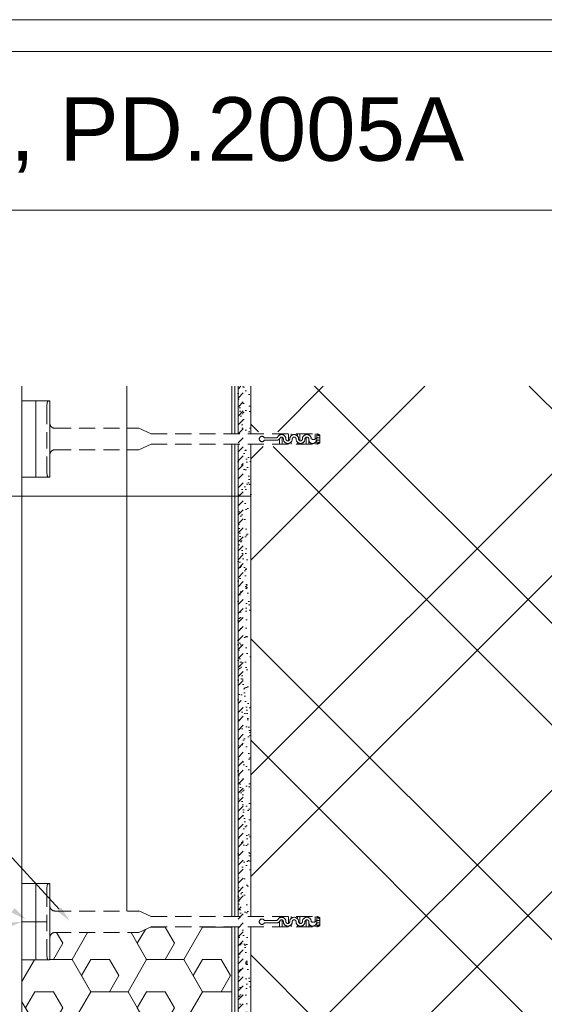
# Model space of a CAD drawing. Header units: millimetres. Extents: x -164296 to 75635, y 29674 to 91116.
# Tile 5 of 20: x -163377 to -162965, y 34867 to 35642. Entities that reach past the tile are written whole.
import ezdxf
from ezdxf.xclip import XClip

# ---------------------------------------------------------------- set-up
doc = ezdxf.new("R2010")
doc.units = ezdxf.units.MM
doc.header["$MEASUREMENT"] = 0
doc.header["$XCLIPFRAME"] = 0
doc.linetypes.add('DASHED', pattern=[19.05, 12.7, -6.35])
for name, color, linetype in [('POHLED ZÁPADNÍ_1__K EXPEDICI', 7, 'Continuous'), ('POHLED ZÁPADNÍ_1__ZÁHLAVÍ', 7, 'Continuous'), ('POHLED ZÁPADNÍ_1_DEK_Kotvení', 7, 'Continuous'), ('POHLED ZÁPADNÍ_1_DEK_KÓTY', 7, 'Continuous'), ('POHLED ZÁPADNÍ_1_DEK_Penetrace', 7, 'Continuous'), ('POHLED ZÁPADNÍ_1_DEK_POPIS', 7, 'Continuous'), ('POHLED ZÁPADNÍ_1_DEK_SLABA', 7, 'Continuous'), ('POHLED ZÁPADNÍ_1_DEK_Spojeni', 7, 'Continuous'), ('POHLED ZÁPADNÍ_1_DEK_ŠRAFY', 7, 'Continuous'), ('POHLED ZÁPADNÍ_1_moje-rastr-pozn', 7, 'Continuous')]:
    doc.layers.add(name, color=color, linetype=linetype)
doc.styles.add('GENEROVANÝ_STYL_1', font='txt')
doc.linetypes.add('IZOLACE', pattern='A,0,[1,Detail č.9 PROVĚTRÁVANÁ PODLAHA1.Shx,S=7.93651e-07,R=0,X=0,Y=0],-0.4001,0', length=0.4001)
doc.linetypes.add('LEPENÍ', pattern='A,0,[2,Detail č.9 PROVĚTRÁVANÁ PODLAHA1.Shx,S=0.060476,R=0,X=0,Y=0],-7.62,0', length=7.62)
pattern_1 = [(45, (-335352.469, 4145.192), (-3.5355339, 3.5355339), [])]
pattern_2 = [(307.5, (-333928.479, 10917.944), (9.63411885, 0.3149668), [0, -7.6, 0, -8.5, 0, -8.125]), (277.5, (-333928.479, 10917.944), (-14.1107303, 8.8488835), [0, -4.1, 0, -6.85, 0, -2.625]), (237.5, (-333928.479, 10924.094), (-0.02829527, 15.5707093), [0, -2.5, 0, -9, 0, -11.75]), (227.5, (-333928.479, 10924.094), (-4.3883778, 15.030633), [0, -1.25, 0, -5.9, 0, -6.75])]

# ---------------------------------------------------------------- blocks, each defined once
blk = doc.blocks.new('Kresba_1_1', base_point=(-167022.02, 33615.4))
at = {"layer": 'POHLED ZÁPADNÍ_1_DEK_KÓTY', "linetype": 'Continuous', "lineweight": 18}
for points in [[(-163381.37, 34943.02), (-163383.8, 34939.64), (-163372.43, 34934.04)], [(-163344.71, 34943.47), (-163347.79, 34940.65), (-163337.81, 34932.84)], [(-163388.16, 34931.43), (-163387.2, 34927.38), (-163375.52, 34932.28)]]:
    blk.add_hatch(color=6, dxfattribs=at).paths.add_polyline_path(points)
at = {"layer": 'POHLED ZÁPADNÍ_1_DEK_Penetrace', "linetype": 'Continuous', "lineweight": 18}
h = blk.add_hatch(dxfattribs=at)
h.set_pattern_fill('ANSI31_0001', color=22, style=0, pattern_type=2)
h.set_pattern_definition(pattern_1)
h.paths.add_polyline_path([(-163205.52, 35293.5), (-163201.52, 35293.5), (-163201.52, 35353.84), (-163205.52, 35353.84)])
h = blk.add_hatch(dxfattribs=at)
h.set_pattern_fill('ANSI31_0001', color=22, style=0, pattern_type=2)
h.set_pattern_definition(pattern_1)
h.paths.add_polyline_path([(-163205.52, 35293.5), (-163205.52, 35117.95), (-163201.52, 35117.95), (-163201.52, 35293.5)])
h = blk.add_hatch(dxfattribs=at)
h.set_pattern_fill('ANSI31_0001', color=22, style=0, pattern_type=2)
h.set_pattern_definition(pattern_1)
h.paths.add_polyline_path([(-163205.52, 35106.51), (-163205.52, 34946.47), (-163205.22, 34946.47), (-163205.22, 34946.9), (-163204.49, 34946.9, -0.265773), (-163204.3, 34946.79), (-163204, 34946.58, 0.265773), (-163203.82, 34946.47), (-163203.09, 34946.47), (-163203.09, 34946.9), (-163202.36, 34946.9, -0.265773), (-163202.18, 34946.79), (-163201.88, 34946.58, 0.265773), (-163201.69, 34946.47), (-163201.52, 34946.47), (-163201.52, 35106.51)])
h = blk.add_hatch(dxfattribs=at)
h.set_pattern_fill('ANSI31_0001', color=22, style=0, pattern_type=2)
h.set_pattern_definition(pattern_1)
h.paths.add_polyline_path([(-163205.52, 34943.92), (-163205.52, 34736.25), (-163201.52, 34736.25), (-163201.52, 34943.92), (-163201.69, 34943.92, 0.265773), (-163201.88, 34943.82), (-163202.18, 34943.6, -0.265773), (-163202.36, 34943.5), (-163203.09, 34943.5), (-163203.09, 34943.92), (-163203.82, 34943.92, 0.265773), (-163204, 34943.82), (-163204.3, 34943.6, -0.265773), (-163204.49, 34943.5), (-163205.22, 34943.5), (-163205.22, 34943.92)])
at = {"layer": 'POHLED ZÁPADNÍ_1_DEK_ŠRAFY', "linetype": 'Continuous', "lineweight": 18}
h = blk.add_hatch(dxfattribs=at)
h.set_pattern_fill('AR_SAND_0001', color=3, style=0, pattern_type=2)
h.set_pattern_definition(pattern_2)
h.paths.add_polyline_path([(-163195.52, 35317.95), (-163195.52, 35353.84), (-163205.52, 35353.84), (-163205.52, 35317.95)])
h = blk.add_hatch(dxfattribs=at)
h.set_pattern_fill('ZDIVO2_0001', color=3, style=0, pattern_type=2)
h.set_pattern_definition([(45, (-333928.48, 10917.94), (-124.4508, 124.4508), []), (45, (-333848.48, 10917.94), (-124.4508, 124.4508), []), (135, (-333928.48, 10917.94), (124.4508, 124.4508), []), (135, (-333848.48, 10917.94), (124.4508, 124.4508), [])])
h.paths.add_polyline_path([(-163195.52, 34726.51), (-163195.52, 34612.28), (-162895.52, 34612.28), (-162895.52, 35353.84), (-163195.52, 35353.84), (-163195.52, 35317.95), (-163118.94, 35317.95, -0.146838), (-163115.37, 35316.52), (-163115.37, 35307.94, -0.146838), (-163118.94, 35306.51), (-163195.49, 35306.51), (-163195.46, 34937.95), (-163118.94, 34937.95, -0.146838), (-163115.37, 34936.52), (-163115.37, 34927.94, -0.146838), (-163118.94, 34926.51), (-163195.46, 34926.51), (-163195.44, 34737.95), (-163118.94, 34737.95, -0.146838), (-163115.37, 34736.52), (-163115.37, 34727.94, -0.146838), (-163118.94, 34726.51)])
h = blk.add_hatch(dxfattribs=at)
h.set_pattern_fill('AR_SAND_0001', color=3, style=0, pattern_type=2)
h.set_pattern_definition(pattern_2)
h.paths.add_polyline_path([(-163195.49, 35306.51), (-163205.52, 35306.51), (-163205.52, 35268.5), (-163195.52, 35268.5)])
h = blk.add_hatch(dxfattribs=at)
h.set_pattern_fill('AR_SAND_0001', color=3, style=0, pattern_type=2)
h.set_pattern_definition(pattern_2)
h.paths.add_polyline_path([(-163195.46, 34937.95), (-163195.48, 35268.5), (-163205.52, 35268.5), (-163205.52, 34937.95)])
h = blk.add_hatch(dxfattribs=at)
h.set_pattern_fill('XPS_0001', color=3, style=0, pattern_type=2)
h.set_pattern_definition([(0, (-343565.237, 25199.786), (0, 25.4), [14.664697, -29.329394]), (120, (-343565.237, 25199.786), (21.9970453, 12.7), [14.664697, -29.329394]), (60, (-343550.572, 25199.786), (-21.9970453, 12.7), [14.664697, -29.329394]), (0, (-343565.237, 25199.786), (43.9940907, 25.4), [29.329394, -58.658788]), (120, (-343565.237, 25199.786), (-43.9940906, 25.4), [29.329394, -58.658788]), (60, (-343565.237, 25199.786), (1e-07, 50.8), [0, -58.6587876, 29.329394, 0, 0, 0])])
h.paths.add_polyline_path([(-163375.52, 34757.9), (-163375.44, 34757.9), (-163375.02, 34761.28, -1), (-163373.02, 34761.28), (-163373.02, 34744.83, 0.417299), (-163369.01, 34740.73), (-163302.91, 34740.73), (-163293.45, 34736.31), (-163210.52, 34736.32), (-163210.52, 34928.32), (-163273.99, 34928.32), (-163283.57, 34923.84), (-163349.56, 34923.84, 0.420423), (-163353.57, 34919.74), (-163353.57, 34902.28), (-163375.52, 34902.28)])
h = blk.add_hatch(dxfattribs=at)
h.set_pattern_fill('AR_SAND_0001', color=3, style=0, pattern_type=2)
h.set_pattern_definition(pattern_2)
h.paths.add_polyline_path([(-163205.52, 34817.19), (-163195.45, 34817.19), (-163195.46, 34926.51), (-163205.52, 34926.51)])
at = {"layer": 'POHLED ZÁPADNÍ_1__K EXPEDICI', "color": 3, "linetype": 'Continuous', "lineweight": 18, "flags": 128}
blk.add_lwpolyline([(-164045.95, 35642.4), (-162560.95, 35642.4), (-162560.95, 33542.4), (-164045.95, 33542.4)], close=True, dxfattribs=at)
at = {"layer": 'POHLED ZÁPADNÍ_1_DEK_Kotvení', "color": 41, "linetype": 'DASHED', "lineweight": 18}
for p, q in [((-163355.57, 35341.28), (-163355.99, 35337.9)), ((-163353.57, 35341.28), (-163353.57, 35283.28)), ((-163356.07, 35336.66), (-163356.07, 35287.91)), ((-163349.56, 35320.73), (-163283.46, 35320.73)), ((-163283.57, 35320.78), (-163273.99, 35316.3)), ((-163274, 35316.31), (-163143.57, 35316.32)), ((-163172.8, 35315.4), (-163172.8, 35316.32)), ((-163170.8, 35315.76), (-163170.8, 35316.32)), ((-163165.8, 35310.92), (-163165.8, 35316.32)), ((-163163.8, 35314.82), (-163163.8, 35316.32)), ((-163158.8, 35314.72), (-163158.8, 35316.32)), ((-163156.8, 35310.89), (-163156.8, 35316.32)), ((-163151.8, 35315.79), (-163151.8, 35316.32)), ((-163149.8, 35315.46), (-163149.8, 35316.32)), ((-163144.8, 35312.24), (-163144.8, 35316.32)), ((-163143.57, 35308.32), (-163143.57, 35316.32)), ((-163141.07, 35309.32), (-163141.07, 35315.32)), ((-163283.57, 35303.84), (-163273.99, 35308.32)), ((-163273.99, 35308.32), (-163143.57, 35308.32)), ((-163175.27, 35313.32), (-163184.8, 35313.32)), ((-163175.43, 35311.32), (-163184.8, 35311.32)), ((-163172.8, 35308.32), (-163172.8, 35312.48)), ((-163170.8, 35308.32), (-163170.8, 35313.72)), ((-163165.84, 35308.47), (-163165.84, 35308.47)), ((-163165.84, 35308.47), (-163165.84, 35308.47)), ((-163165.84, 35308.47), (-163165.84, 35308.47)), ((-163165.84, 35308.47), (-163165.84, 35308.47)), ((-163165.84, 35308.47), (-163165.84, 35308.47)), ((-163165.84, 35308.46), (-163165.8, 35308.46)), ((-163165.84, 35308.43), (-163165.8, 35308.43)), ((-163165.8, 35308.39), (-163165.84, 35308.4)), ((-163165.8, 35308.37), (-163165.84, 35308.37)), ((-163165.84, 35308.37), (-163165.8, 35308.36)), ((-163165.84, 35308.37), (-163165.84, 35308.36)), ((-163165.8, 35308.34), (-163165.84, 35308.35)), ((-163165.84, 35308.34), (-163165.8, 35308.34)), ((-163165.83, 35308.33), (-163165.84, 35308.33)), ((-163165.84, 35308.33), (-163165.84, 35308.32)), ((-163165.84, 35308.32), (-163165.8, 35308.32)), ((-163165.83, 35308.45), (-163165.83, 35308.45)), ((-163165.8, 35308.45), (-163165.82, 35308.45)), ((-163165.82, 35308.45), (-163165.8, 35308.45)), ((-163165.82, 35308.44), (-163165.8, 35308.44)), ((-163165.82, 35308.43), (-163165.82, 35308.42)), ((-163165.81, 35308.41), (-163165.82, 35308.41)), ((-163165.82, 35308.41), (-163165.8, 35308.4)), ((-163165.82, 35308.41), (-163165.82, 35308.4)), ((-163165.82, 35308.39), (-163165.8, 35308.39)), ((-163165.81, 35308.41), (-163165.81, 35308.4)), ((-163165.8, 35308.33), (-163165.81, 35308.33)), ((-163165.8, 35308.32), (-163165.8, 35308.86)), ((-163165.8, 35308.41), (-163165.8, 35308.4)), ((-163165.8, 35308.36), (-163165.8, 35308.37)), ((-163165.8, 35308.32), (-163165.8, 35308.33)), ((-163163.8, 35308.32), (-163163.8, 35309.92)), ((-163158.8, 35308.32), (-163158.8, 35309.82)), ((-163156.8, 35308.32), (-163156.8, 35308.85)), ((-163151.8, 35308.32), (-163151.8, 35313.75)), ((-163149.8, 35308.32), (-163149.8, 35311.09)), ((-163144.8, 35308.32), (-163144.8, 35309.57)), ((-163141.07, 35311.32), (-163143.84, 35311.32)), ((-163141.07, 35313.32), (-163143.67, 35313.32)), ((-163143.57, 35310.64), (-163143.57, 35314.09)), ((-163143.57, 35310.64), (-163143.57, 35314.09)), ((-163349.56, 35303.84), (-163283.57, 35303.84)), ((-163355.57, 35283.28), (-163355.99, 35286.67)), ((-163355.57, 34961.28), (-163355.99, 34957.9)), ((-163353.57, 34961.28), (-163353.57, 34903.28)), ((-163356.07, 34956.66), (-163356.07, 34907.91)), ((-163349.56, 34940.73), (-163283.46, 34940.73)), ((-163283.57, 34940.78), (-163273.99, 34936.3)), ((-163274, 34936.31), (-163143.57, 34936.32)), ((-163172.8, 34935.4), (-163172.8, 34936.32)), ((-163170.8, 34935.76), (-163170.8, 34936.32)), ((-163165.8, 34930.92), (-163165.8, 34936.32)), ((-163163.8, 34934.82), (-163163.8, 34936.32)), ((-163158.8, 34934.72), (-163158.8, 34936.32)), ((-163156.8, 34930.89), (-163156.8, 34936.32)), ((-163151.8, 34935.79), (-163151.8, 34936.32)), ((-163149.8, 34935.46), (-163149.8, 34936.32)), ((-163144.8, 34932.24), (-163144.8, 34936.32)), ((-163143.57, 34928.32), (-163143.57, 34936.32)), ((-163141.07, 34929.32), (-163141.07, 34935.32)), ((-163283.57, 34923.84), (-163273.99, 34928.32)), ((-163273.99, 34928.32), (-163143.57, 34928.32)), ((-163175.27, 34933.32), (-163184.8, 34933.32)), ((-163175.43, 34931.32), (-163184.8, 34931.32)), ((-163172.8, 34928.32), (-163172.8, 34932.48)), ((-163170.8, 34928.32), (-163170.8, 34933.72)), ((-163165.84, 34928.47), (-163165.84, 34928.47)), ((-163165.84, 34928.47), (-163165.84, 34928.47)), ((-163165.84, 34928.47), (-163165.84, 34928.47)), ((-163165.84, 34928.47), (-163165.84, 34928.47)), ((-163165.84, 34928.47), (-163165.84, 34928.47)), ((-163165.84, 34928.46), (-163165.8, 34928.46)), ((-163165.84, 34928.43), (-163165.8, 34928.43)), ((-163165.8, 34928.39), (-163165.84, 34928.4)), ((-163165.8, 34928.37), (-163165.84, 34928.37)), ((-163165.84, 34928.37), (-163165.8, 34928.36)), ((-163165.84, 34928.37), (-163165.84, 34928.36)), ((-163165.8, 34928.34), (-163165.84, 34928.35)), ((-163165.84, 34928.34), (-163165.8, 34928.34)), ((-163165.83, 34928.33), (-163165.84, 34928.33)), ((-163165.84, 34928.33), (-163165.84, 34928.32)), ((-163165.84, 34928.32), (-163165.8, 34928.32)), ((-163165.83, 34928.45), (-163165.83, 34928.45)), ((-163165.8, 34928.45), (-163165.82, 34928.45)), ((-163165.82, 34928.45), (-163165.82, 34928.44)), ((-163165.82, 34928.45), (-163165.8, 34928.45)), ((-163165.82, 34928.44), (-163165.8, 34928.44)), ((-163165.82, 34928.43), (-163165.82, 34928.42)), ((-163165.81, 34928.41), (-163165.82, 34928.41)), ((-163165.82, 34928.41), (-163165.8, 34928.4)), ((-163165.82, 34928.41), (-163165.82, 34928.4)), ((-163165.82, 34928.39), (-163165.8, 34928.39)), ((-163165.81, 34928.41), (-163165.81, 34928.4)), ((-163165.8, 34928.33), (-163165.81, 34928.33)), ((-163165.8, 34928.32), (-163165.8, 34928.86)), ((-163165.8, 34928.45), (-163165.8, 34928.44)), ((-163165.8, 34928.41), (-163165.8, 34928.4)), ((-163165.8, 34928.36), (-163165.8, 34928.37)), ((-163165.8, 34928.32), (-163165.8, 34928.33)), ((-163163.8, 34928.32), (-163163.8, 34929.92)), ((-163158.8, 34928.32), (-163158.8, 34929.82)), ((-163156.8, 34928.32), (-163156.8, 34928.85)), ((-163151.8, 34928.32), (-163151.8, 34933.75)), ((-163149.8, 34928.32), (-163149.8, 34931.09)), ((-163144.8, 34928.32), (-163144.8, 34929.57)), ((-163141.07, 34931.32), (-163143.84, 34931.32)), ((-163141.07, 34933.32), (-163143.67, 34933.32)), ((-163143.57, 34930.64), (-163143.57, 34934.09)), ((-163143.57, 34930.64), (-163143.57, 34934.09)), ((-163349.56, 34923.84), (-163283.57, 34923.84)), ((-163355.57, 34903.28), (-163355.99, 34906.67))]:
    blk.add_line(p, q, dxfattribs=at)
for centre in [(-163165.84, 35308.47), (-163165.84, 34928.47)]:
    blk.add_circle(centre, 0.005, dxfattribs=at)
for centre, radius, start, end in [((-163346.07, 35336.66), 10, 172.87498, 180), ((-163354.57, 35341.28), 1, 0, 180), ((-163349.56, 35324.74), 4.01, 178.77454, 270), ((-163186.67, 35312.32), 2.12, 28.08312, 331.91688), ((-163171.23, 35312.41), 3.38, 357.87335, 153.64098), ((-163161.35, 35312.32), 3.5, 0, 180), ((-163151.35, 35312.32), 3.5, 0, 180), ((-163143.98, 35311.66), 4.68, 51.49106, 84.90506), ((-163143.21, 35312.58), 2.76, 39.0445, 97.35261), ((-163175.19, 35314.35), 3.03, 265.53255, 334.85278), ((-163175.19, 35314.35), 1.03, 265.53255, 334.85278), ((-163171.23, 35312.41), 1.38, 357.89303, 151.85068), ((-163166.35, 35312.32), 3.5, 180, 0), ((-163166.35, 35312.32), 3.5, 180, 0), ((-163166.35, 35312.32), 3.5, 180, 0), ((-163166.35, 35312.32), 1.5, 180, 0), ((-163161.35, 35312.32), 1.5, 0, 180), ((-163156.35, 35312.32), 3.5, 180, 0), ((-163156.35, 35312.32), 1.5, 180, 0), ((-163151.35, 35312.32), 1.5, 0, 180), ((-163146.85, 35311.82), 3.04, 170.58956, 350.49814), ((-163146.26, 35314.91), 3.04, 238.49046, 328.4012), ((-163143.21, 35312.06), 2.76, 262.64717, 320.9555), ((-163143.98, 35312.98), 4.68, 275.09477, 308.50894), ((-163349.56, 35299.83), 4.01, 90, 181.22546), ((-163346.07, 35287.91), 10, 180, 187.12502), ((-163354.57, 35283.28), 1, 180, 0), ((-163346.07, 34956.66), 10, 172.87498, 180), ((-163354.57, 34961.28), 1, 0, 180), ((-163349.56, 34944.74), 4.01, 178.77454, 270), ((-163171.23, 34932.41), 3.38, 357.87335, 153.64098), ((-163161.35, 34932.32), 3.5, 0, 180), ((-163151.35, 34932.32), 3.5, 0, 180), ((-163143.98, 34931.66), 4.68, 51.49106, 84.90506), ((-163143.21, 34932.58), 2.76, 39.0445, 97.35261), ((-163186.67, 34932.32), 2.12, 28.08312, 331.91688), ((-163175.19, 34934.35), 3.03, 265.53255, 334.85278), ((-163175.19, 34934.35), 1.03, 265.53255, 334.85278), ((-163171.23, 34932.41), 1.38, 357.89303, 151.85068), ((-163166.35, 34932.32), 3.5, 180, 0), ((-163166.35, 34932.32), 3.5, 180, 0), ((-163166.35, 34932.32), 3.5, 180, 0), ((-163166.35, 34932.32), 1.5, 180, 0), ((-163161.35, 34932.32), 1.5, 0, 180), ((-163156.35, 34932.32), 3.5, 180, 0), ((-163156.35, 34932.32), 1.5, 180, 0), ((-163151.35, 34932.32), 1.5, 0, 180), ((-163146.85, 34931.82), 3.04, 170.58956, 350.49814), ((-163146.26, 34934.91), 3.04, 238.49046, 328.4012), ((-163143.21, 34932.06), 2.76, 262.64717, 320.9555), ((-163143.98, 34932.98), 4.68, 275.09477, 308.50894), ((-163349.56, 34919.83), 4.01, 90, 181.22546), ((-163346.07, 34907.91), 10, 180, 187.12502), ((-163354.57, 34903.28), 1, 180, 0)]:
    blk.add_arc(centre, radius, start, end, dxfattribs=at)
at = {"layer": 'POHLED ZÁPADNÍ_1_DEK_KÓTY', "color": 6, "linetype": 'Continuous', "lineweight": 18}
for p, q in [((-163736.34, 35267.29), (-163195.52, 35267.29)), ((-163346.25, 34942.06), (-163441.47, 35046.16))]:
    blk.add_line(p, q, dxfattribs=at)
at = {"layer": 'POHLED ZÁPADNÍ_1_DEK_POPIS', "color": 6, "linetype": 'Continuous', "lineweight": 18}
blk.add_line((-164020.95, 35492.4), (-162585.95, 35492.4), dxfattribs=at)
at = {"layer": 'POHLED ZÁPADNÍ_1_DEK_POPIS', "color": 6, "linetype": 'Continuous', "lineweight": 18, "flags": 128}
blk.add_lwpolyline([(-164020.95, 35617.4), (-162585.95, 35617.4), (-162585.95, 33567.4), (-164020.95, 33567.4)], close=True, dxfattribs=at)
at = {"layer": 'POHLED ZÁPADNÍ_1_DEK_SLABA', "color": 153, "linetype": 'Continuous', "lineweight": 18}
for p, q in [((-163375.52, 34932.3), (-163375.52, 35353.84)), ((-163210.52, 35353.84), (-163210.52, 35316.31)), ((-163205.52, 35316.31), (-163205.52, 35353.84)), ((-163195.52, 35316.32), (-163195.52, 35353.84)), ((-163210.52, 35308.32), (-163210.52, 34936.31)), ((-163205.52, 34936.31), (-163205.52, 35308.32)), ((-163195.46, 34936.32), (-163195.49, 35308.32)), ((-163375.52, 34932.28), (-163375.52, 34239.28)), ((-163375.52, 34932.28), (-163355.71, 34932.28)), ((-163210.52, 34928.32), (-163210.52, 34736.31)), ((-163205.52, 34736.31), (-163205.52, 34928.32)), ((-163195.44, 34736.32), (-163195.46, 34928.32))]:
    blk.add_line(p, q, dxfattribs=at)
at = {"layer": 'POHLED ZÁPADNÍ_1_DEK_Spojeni', "color": 6, "linetype": 'LEPENÍ', "lineweight": 18}
for p, q in [((-163208.02, 35353.84), (-163208.02, 35316.31)), ((-163208.02, 35308.32), (-163208.02, 34936.31)), ((-163208.02, 34928.32), (-163208.02, 34736.31))]:
    blk.add_line(p, q, dxfattribs=at)
at = {"layer": 'POHLED ZÁPADNÍ_1_DEK_ŠRAFY', "color": 3, "linetype": 'Continuous', "lineweight": 18}
for p, q in [((-163353.57, 35342.28), (-163375.7, 35342.28)), ((-163353.57, 35342.28), (-163353.57, 35282.28)), ((-163353.57, 35282.28), (-163375.7, 35282.28)), ((-163353.57, 34962.28), (-163375.7, 34962.28)), ((-163353.57, 34962.28), (-163353.57, 34902.28)), ((-163353.57, 34902.28), (-163375.7, 34902.28))]:
    blk.add_line(p, q, dxfattribs=at)
at = {"layer": 'POHLED ZÁPADNÍ_1_DEK_ŠRAFY', "color": 3, "linetype": 'IZOLACE', "lineweight": 18, "flags": 128}
for points in [[(-163293.08, 35353.84), (-163293.08, 34940.73)], [(-163364.54, 35342.28), (-163364.63, 35282.28)], [(-163364.54, 34962.28), (-163364.63, 34902.28)]]:
    blk.add_lwpolyline(points, dxfattribs=at)
at = {"layer": 'POHLED ZÁPADNÍ_1_moje-rastr-pozn', "color": 241, "linetype": 'Continuous', "lineweight": 18}
blk.add_line((-164295.96, 35642.4), (-162125.26, 35642.4), dxfattribs=at)
at = {"layer": 'POHLED ZÁPADNÍ_1__ZÁHLAVÍ', "color": 6, "linetype": 'Continuous', "lineweight": 18, "insert": (-163994.3, 35522.06), "char_height": 50, "attachment_point": 7, "style": 'GENEROVANÝ_STYL_1'}
blk.add_mtext('\\A1;{\\pql;\\fArial|b0|i0|c238|p38;TI.4201C, TI.1802A, PD.2005A}', dxfattribs=at)

msp = doc.modelspace()

# ---------------------------------------------------------------- block references
at = {"color": 9, "linetype": 'Continuous', "lineweight": 13}
ref = msp.add_blockref('Kresba_1_1', (-167022.02, 33615.4), dxfattribs=at)
XClip(ref).set_block_clipping_path([(-164295.9554354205, 33091.5313273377), (-162125.2574305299, 38087.1220507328)])

doc.saveas('drawing.dxf')
